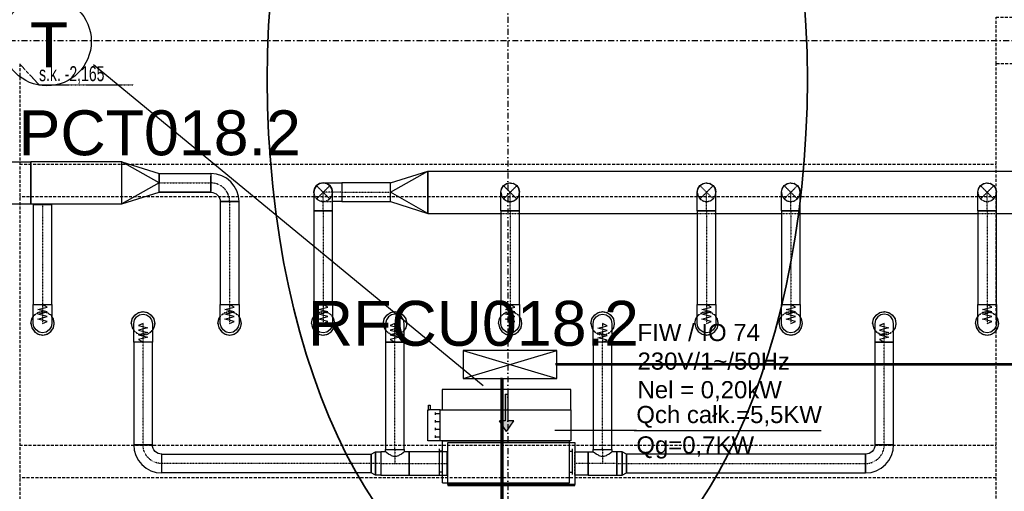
# Model space of a CAD drawing. Header units: centimetres. Extents: x -10729 to 144862, y -4437 to 43656.
# Tile 109 of 148: x 9938 to 10991, y 10518 to 11022. Entities that reach past the tile are written whole.
import ezdxf

# ---------------------------------------------------------------- set-up
doc = ezdxf.new("R2010")
doc.units = ezdxf.units.CM
doc.header["$LTSCALE"] = 0.1
for name, pattern in [('CADVENT_CENTERLINE', [9.9, 7.4, -1, 0.5, -1]), ('CADVENT_HIDDEN', [0.8, 0.25, -0.55]), ('Kondygnacja  -0_5$0$HIDDEN', [9.525, 6.35, -3.175]), ('Kondygnacja  -0_5$0$HIDDEN2', [4.7625, 3.175, -1.5875]), ('Osie rzutów$0$DASHDOT2', [12.7, 6.35, -3.175, 0, -3.175])]:
    doc.linetypes.add(name, pattern=pattern)
for name, color, linetype, lineweight in [('AU Odnośnik', 131, 'Continuous', 25), ('AU Osprzęt Siemens', 5, 'Continuous', 30), ('AU Sieć LON', 1, 'Continuous', 50), ('AU Strefa obsługiwana', 90, 'Continuous', 35), ('bgde_urządzenia', 3, 'Continuous', 30)]:
    doc.layers.add(name, color=color, linetype=linetype, lineweight=lineweight)
for name, color, linetype in [('AU Szafki Klimakonwektorów', 183, 'Continuous'), ('bgde-nawiewCEN', 7, 'Continuous'), ('bgde-nawiewDETAILS', 1, 'Continuous'), ('bgde-nawiewEXP', 1, 'Continuous'), ('bgde-nawiewHIDDEN', 1, 'Continuous'), ('bgde_opis urządzen', 6, 'Continuous'), ('Kondygnacja  -0_5$0$ARCH_KONSTR_POWYŻEJ RZUTU', 8, 'Kondygnacja  -0_5$0$HIDDEN'), ('Kondygnacja  -0_5$0$ARCH_KONSTR_POWYŻEJ RZUTU_IST', 8, 'Kondygnacja  -0_5$0$HIDDEN2'), ('Osie rzutów$0$ARCH_INFO_OSIE_IST', 8, 'Osie rzutów$0$DASHDOT2'), ('Osie rzutów$0$ARCH_INFO_OSIE_OPISY_IST', 8, 'Continuous')]:
    doc.layers.add(name, color=color, linetype=linetype)
doc.styles.add('Arial', font='ARIAL.TTF')
doc.styles.add('Kondygnacja  -0_5$0$BIKTS', font='bikromsw.shx', dxfattribs={"width": 0.8})

# ---------------------------------------------------------------- blocks, each defined once
blk = doc.blocks.new('Osie rzutów')
at = {"layer": 'Osie rzutów$0$ARCH_INFO_OSIE_IST', "ltscale": 10}
for p, q in [((10460, 12510), (10460, 4623.26)), ((4436.04, 11000), (13655, 11000))]:
    blk.add_line(p, q, dxfattribs=at)
blk = doc.blocks.new('Kondygnacja  -0_5$0$konstrukcja istniejąca -0.5')
at = {"layer": 'Kondygnacja  -0_5$0$ARCH_KONSTR_POWYŻEJ RZUTU_IST', "ltscale": 10}
for points in [[(11138, 10975), (10982, 10975), (10982, 11025), (11138, 11025), (11138, 10975)], [(9938, 10975), (9938, 9825)], [(10982, 9825), (10982, 10975)], [(9938, 10567.9), (10982, 10567.9)], [(10982, 10532.9), (9938, 10532.9)]]:
    blk.add_lwpolyline(points, dxfattribs=at)
at = {"layer": 'Kondygnacja  -0_5$0$ARCH_KONSTR_POWYŻEJ RZUTU_IST'}
blk.add_lwpolyline([(9938, 10975), (9958.7, 10952.5), (10059.8, 10952.5)], dxfattribs=at)
at = {"layer": 'Kondygnacja  -0_5$0$ARCH_KONSTR_POWYŻEJ RZUTU_IST', "ltscale": 10, "elevation": 0}
for points in [[(9938, 10867.9), (10982, 10867.9)], [(10982, 10832.9), (9938, 10832.9)]]:
    blk.add_lwpolyline(points, dxfattribs=at)
at = {"layer": 'Kondygnacja  -0_5$0$ARCH_KONSTR_POWYŻEJ RZUTU_IST', "style": 'Kondygnacja  -0_5$0$BIKTS', "width": 0.7}
blk.add_text('s.k. -2,165', height=16, dxfattribs=at).set_placement((9958.7, 10956.5))

msp = doc.modelspace()

# ---------------------------------------------------------------- hatches: boundary and pattern name
at = {"layer": 'bgde_urządzenia'}
h = msp.add_hatch(color=256, dxfattribs=at)
h.paths.add_polyline_path([(10457.085, 10605.516), (10460.085, 10605.516), (10460.085, 10593.85), (10466.275, 10593.85), (10458.585, 10582.422), (10450.895, 10593.85), (10457.085, 10593.85)])
h.paths.add_polyline_path([(10457.085, 10622.183), (10460.085, 10622.183), (10460.085, 10605.516), (10457.085, 10605.516)])

# ---------------------------------------------------------------- linework, layer by layer
at = {"layer": 'AU Odnośnik'}
msp.add_line((10016.828, 10974.464), (10433.737, 10631.531), dxfattribs=at)
at = {"layer": 'AU Osprzęt Siemens'}
msp.add_circle((9967.066, 10998.996), 47.533, dxfattribs=at)
at = {"layer": 'AU Sieć LON', "color": 1}
for p, q in [((10511.091, 10654.321), (11596.663, 10654.321)), ((10512.33, 10653.803), (11597.903, 10653.803)), ((10453.107, 10301.925), (10453.107, 10639.522)), ((10454.346, 10301.407), (10454.346, 10639.004))]:
    msp.add_line(p, q, dxfattribs=at)
at = {"layer": 'AU Strefa obsługiwana', "extrusion": (0, 0, -1)}
msp.add_ellipse((10491.482, 10958.087), major_axis=(0, 565.597), ratio=0.51058496, start_param=-1.57079633, end_param=4.71238898, dxfattribs=at)
at = {"layer": 'AU Szafki Klimakonwektorów'}
for p, q in [((10512.33, 10669.004), (10412.33, 10669.004)), ((10412.33, 10669.004), (10412.33, 10639.004)), ((10412.33, 10639.004), (10512.33, 10669.004)), ((10412.33, 10669.004), (10512.33, 10639.004)), ((10512.33, 10669.004), (10412.33, 10669.004)), ((10412.33, 10669.004), (10412.33, 10639.004)), ((10412.33, 10639.004), (10512.33, 10669.004)), ((10412.33, 10669.004), (10512.33, 10639.004)), ((10512.33, 10639.004), (10512.33, 10669.004)), ((10512.33, 10639.004), (10512.33, 10669.004)), ((10412.33, 10639.004), (10512.33, 10639.004)), ((10412.33, 10639.004), (10512.33, 10639.004))]:
    msp.add_line(p, q, dxfattribs=at)
at = {"layer": 'bgde-nawiewCEN', "linetype": 'CADVENT_CENTERLINE', "ltscale": 0.06}
for p, q in [((10087.219, 10847.809), (10142.52, 10847.809)), ((10262.52, 10817.829), (10262.52, 10837.829)), ((10282.52, 10837.829), (10262.52, 10837.829)), ((10282.52, 10837.829), (10334.588, 10837.829)), ((10462.52, 10817.829), (10462.52, 10837.829)), ((10672.52, 10817.829), (10672.52, 10837.829)), ((10762.52, 10817.829), (10762.52, 10837.829)), ((10972.52, 10817.829), (10972.52, 10837.829)), ((9962.52, 10825.309), (9962.52, 10824.909)), ((9962.52, 10824.909), (9962.52, 10717.811)), ((10162.52, 10827.809), (10162.52, 10717.811)), ((10262.52, 10817.829), (10262.52, 10717.811)), ((10462.52, 10817.829), (10462.52, 10717.811)), ((10672.52, 10817.829), (10672.52, 10717.811)), ((10762.52, 10817.829), (10762.52, 10717.811)), ((10972.52, 10817.829), (10972.52, 10717.811)), ((9962.52, 10717.811), (9962.52, 10715.942)), ((9962.52, 10715.942), (9962.52, 10710.831)), ((9962.52, 10710.831), (9962.52, 10708.051)), ((9962.52, 10708.051), (9962.52, 10705.699)), ((10162.52, 10717.811), (10162.52, 10715.942)), ((10162.52, 10715.942), (10162.52, 10710.831)), ((10162.52, 10710.831), (10162.52, 10708.051)), ((10162.52, 10708.051), (10162.52, 10705.699)), ((10262.52, 10717.811), (10262.52, 10715.942)), ((10262.52, 10715.942), (10262.52, 10710.831)), ((10262.52, 10710.831), (10262.52, 10708.051)), ((10262.52, 10708.051), (10262.52, 10705.699)), ((10462.52, 10717.811), (10462.52, 10715.942)), ((10462.52, 10715.942), (10462.52, 10710.831)), ((10462.52, 10710.831), (10462.52, 10708.051)), ((10462.52, 10708.051), (10462.52, 10705.699)), ((10672.52, 10717.811), (10672.52, 10715.942)), ((10672.52, 10715.942), (10672.52, 10710.831)), ((10672.52, 10710.831), (10672.52, 10708.051)), ((10672.52, 10708.051), (10672.52, 10705.699)), ((10762.52, 10717.811), (10762.52, 10715.942)), ((10762.52, 10715.942), (10762.52, 10710.831)), ((10762.52, 10710.831), (10762.52, 10708.051)), ((10762.52, 10708.051), (10762.52, 10705.699)), ((10972.52, 10717.811), (10972.52, 10715.942)), ((10972.52, 10715.942), (10972.52, 10710.831)), ((10972.52, 10710.831), (10972.52, 10708.051)), ((10972.52, 10708.051), (10972.52, 10705.699)), ((9962.52, 10705.699), (9962.52, 10703.737)), ((9962.52, 10703.737), (9962.52, 10702.131)), ((9962.52, 10702.131), (9962.52, 10700.846)), ((9962.52, 10700.846), (9962.52, 10699.844)), ((9962.52, 10699.844), (9962.52, 10699.091)), ((9962.52, 10699.091), (9962.52, 10698.552)), ((9962.52, 10698.552), (9962.52, 10698.191)), ((9962.52, 10698.191), (9962.52, 10697.971)), ((9962.52, 10697.971), (9962.52, 10697.859)), ((9962.52, 10697.859), (9962.52, 10697.811)), ((10069.88, 10697.764), (10069.88, 10697.811)), ((10069.88, 10697.651), (10069.88, 10697.764)), ((10069.88, 10697.432), (10069.88, 10697.651)), ((10069.88, 10697.071), (10069.88, 10697.432)), ((10069.88, 10696.531), (10069.88, 10697.071)), ((10162.52, 10705.699), (10162.52, 10703.737)), ((10162.52, 10703.737), (10162.52, 10702.131)), ((10162.52, 10702.131), (10162.52, 10700.846)), ((10162.52, 10700.846), (10162.52, 10699.844)), ((10162.52, 10699.844), (10162.52, 10699.091)), ((10162.52, 10699.091), (10162.52, 10698.552)), ((10162.52, 10698.552), (10162.52, 10698.191)), ((10162.52, 10698.191), (10162.52, 10697.971)), ((10162.52, 10697.971), (10162.52, 10697.859)), ((10162.52, 10697.859), (10162.52, 10697.811)), ((10262.52, 10705.699), (10262.52, 10703.737)), ((10262.52, 10703.737), (10262.52, 10702.131)), ((10262.52, 10702.131), (10262.52, 10700.846)), ((10262.52, 10700.846), (10262.52, 10699.844)), ((10262.52, 10699.844), (10262.52, 10699.091)), ((10262.52, 10699.091), (10262.52, 10698.552)), ((10262.52, 10698.552), (10262.52, 10698.191)), ((10262.52, 10698.191), (10262.52, 10697.971)), ((10262.52, 10697.971), (10262.52, 10697.859)), ((10262.52, 10697.859), (10262.52, 10697.811)), ((10339.303, 10697.764), (10339.303, 10697.811)), ((10339.303, 10697.651), (10339.303, 10697.764)), ((10339.303, 10697.432), (10339.303, 10697.651)), ((10339.303, 10697.071), (10339.303, 10697.432)), ((10339.303, 10696.531), (10339.303, 10697.071)), ((10462.52, 10705.699), (10462.52, 10703.737)), ((10462.52, 10703.737), (10462.52, 10702.131)), ((10462.52, 10702.131), (10462.52, 10700.846)), ((10462.52, 10700.846), (10462.52, 10699.844)), ((10462.52, 10699.844), (10462.52, 10699.091)), ((10462.52, 10699.091), (10462.52, 10698.552)), ((10462.52, 10698.552), (10462.52, 10698.191)), ((10462.52, 10698.191), (10462.52, 10697.971)), ((10462.52, 10697.971), (10462.52, 10697.859)), ((10462.52, 10697.859), (10462.52, 10697.811)), ((10561.341, 10697.811), (10561.341, 10697.764)), ((10561.341, 10697.764), (10561.341, 10697.651)), ((10561.341, 10697.651), (10561.341, 10697.432)), ((10561.341, 10697.432), (10561.341, 10697.071)), ((10561.341, 10697.071), (10561.341, 10696.531)), ((10672.52, 10705.699), (10672.52, 10703.737)), ((10672.52, 10703.737), (10672.52, 10702.131)), ((10672.52, 10702.131), (10672.52, 10700.846)), ((10672.52, 10700.846), (10672.52, 10699.844)), ((10672.52, 10699.844), (10672.52, 10699.091)), ((10672.52, 10699.091), (10672.52, 10698.552)), ((10672.52, 10698.552), (10672.52, 10698.191)), ((10672.52, 10698.191), (10672.52, 10697.971)), ((10672.52, 10697.971), (10672.52, 10697.859)), ((10672.52, 10697.859), (10672.52, 10697.811)), ((10762.52, 10705.699), (10762.52, 10703.737)), ((10762.52, 10703.737), (10762.52, 10702.131)), ((10762.52, 10702.131), (10762.52, 10700.846)), ((10762.52, 10700.846), (10762.52, 10699.844)), ((10762.52, 10699.844), (10762.52, 10699.091)), ((10762.52, 10699.091), (10762.52, 10698.552)), ((10762.52, 10698.552), (10762.52, 10698.191)), ((10762.52, 10698.191), (10762.52, 10697.971)), ((10762.52, 10697.971), (10762.52, 10697.859)), ((10762.52, 10697.859), (10762.52, 10697.811)), ((10862.52, 10697.764), (10862.52, 10697.811)), ((10862.52, 10697.651), (10862.52, 10697.764)), ((10862.52, 10697.432), (10862.52, 10697.651)), ((10862.52, 10697.071), (10862.52, 10697.432)), ((10862.52, 10696.531), (10862.52, 10697.071)), ((10972.52, 10705.699), (10972.52, 10703.737)), ((10972.52, 10703.737), (10972.52, 10702.131)), ((10972.52, 10702.131), (10972.52, 10700.846)), ((10972.52, 10700.846), (10972.52, 10699.844)), ((10972.52, 10699.844), (10972.52, 10699.091)), ((10972.52, 10699.091), (10972.52, 10698.552)), ((10972.52, 10698.552), (10972.52, 10698.191)), ((10972.52, 10698.191), (10972.52, 10697.971)), ((10972.52, 10697.971), (10972.52, 10697.859)), ((10972.52, 10697.859), (10972.52, 10697.811)), ((10069.88, 10695.779), (10069.88, 10696.531)), ((10069.88, 10694.777), (10069.88, 10695.779)), ((10069.88, 10693.491), (10069.88, 10694.777)), ((10069.88, 10691.886), (10069.88, 10693.491)), ((10069.88, 10689.924), (10069.88, 10691.886)), ((10069.88, 10687.571), (10069.88, 10689.924)), ((10069.88, 10684.792), (10069.88, 10687.571)), ((10339.303, 10695.779), (10339.303, 10696.531)), ((10339.303, 10694.777), (10339.303, 10695.779)), ((10339.303, 10693.491), (10339.303, 10694.777)), ((10339.303, 10691.886), (10339.303, 10693.491)), ((10339.303, 10689.924), (10339.303, 10691.886)), ((10339.303, 10687.571), (10339.303, 10689.924)), ((10339.303, 10684.792), (10339.303, 10687.571)), ((10561.341, 10696.531), (10561.341, 10695.779)), ((10561.341, 10695.779), (10561.341, 10694.777)), ((10561.341, 10694.777), (10561.341, 10693.491)), ((10561.341, 10693.491), (10561.341, 10691.886)), ((10561.341, 10691.886), (10561.341, 10689.924)), ((10561.341, 10689.924), (10561.341, 10687.571)), ((10561.341, 10687.571), (10561.341, 10684.792)), ((10862.52, 10695.779), (10862.52, 10696.531)), ((10862.52, 10694.777), (10862.52, 10695.779)), ((10862.52, 10693.491), (10862.52, 10694.777)), ((10862.52, 10691.886), (10862.52, 10693.491)), ((10862.52, 10689.924), (10862.52, 10691.886)), ((10862.52, 10687.571), (10862.52, 10689.924)), ((10862.52, 10684.792), (10862.52, 10687.571)), ((10069.88, 10679.681), (10069.88, 10684.792)), ((10069.88, 10677.811), (10069.88, 10679.681)), ((10069.88, 10568.134), (10069.88, 10677.811)), ((10339.303, 10679.681), (10339.303, 10684.792)), ((10339.303, 10677.811), (10339.303, 10679.681)), ((10339.303, 10563.134), (10339.303, 10677.811)), ((10561.341, 10684.792), (10561.341, 10679.681)), ((10561.341, 10679.681), (10561.341, 10677.811)), ((10561.341, 10563.134), (10561.341, 10677.811)), ((10862.52, 10679.681), (10862.52, 10684.792)), ((10862.52, 10677.811), (10862.52, 10679.681)), ((10862.52, 10568.134), (10862.52, 10677.811)), ((10339.303, 10563.134), (10339.303, 10548.134)), ((10561.341, 10563.134), (10561.341, 10548.134)), ((10313.703, 10548.134), (10089.88, 10548.134)), ((10324.003, 10548.134), (10313.703, 10548.134)), ((10324.003, 10548.134), (10339.303, 10548.134)), ((10339.303, 10548.134), (10354.603, 10548.134)), ((10354.603, 10548.134), (10395.241, 10548.134)), ((10395.641, 10548.134), (10395.241, 10548.134)), ((10531.641, 10548.134), (10532.041, 10548.134)), ((10546.041, 10548.134), (10532.041, 10548.134)), ((10561.341, 10548.134), (10546.041, 10548.134)), ((10576.641, 10548.134), (10561.341, 10548.134)), ((10576.641, 10548.134), (10586.941, 10548.134)), ((10586.941, 10548.134), (10842.52, 10548.134))]:
    msp.add_line(p, q, dxfattribs=at)
for centre, start, end in [((10142.52, 10827.809), 0, 90), ((10842.52, 10568.134), 270, 0)]:
    msp.add_arc(centre, 20, start, end, dxfattribs=at)
at = {"layer": 'bgde-nawiewCEN', "linetype": 'CADVENT_CENTERLINE', "ltscale": 0.06, "extrusion": (0, 0, -1)}
msp.add_arc((-10089.88, 10568.134), 20, 270, 0, dxfattribs=at)
at = {"layer": 'bgde-nawiewDETAILS', "linetype": 'CADVENT_HIDDEN'}
for p, q in [((10255.449, 10830.758), (10269.591, 10844.9)), ((10255.449, 10844.9), (10269.591, 10830.758)), ((10455.449, 10830.758), (10469.591, 10844.9)), ((10455.449, 10844.9), (10469.591, 10830.758)), ((10665.449, 10830.758), (10679.591, 10844.9)), ((10665.449, 10844.9), (10679.591, 10830.758)), ((10755.449, 10830.758), (10769.591, 10844.9)), ((10755.449, 10844.9), (10769.591, 10830.758)), ((10965.449, 10830.758), (10979.591, 10844.9)), ((10965.449, 10844.9), (10979.591, 10830.758))]:
    msp.add_line(p, q, dxfattribs=at)
at = {"layer": 'bgde-nawiewEXP', "linetype": 'Continuous'}
for points in [[(9902.71, 10825.309), (10047.219, 10825.309), (10047.219, 10870.309), (9949.761, 10870.309), (9949.761, 10825.309)], [(9902.71, 10825.309), (9902.71, 10870.309), (9949.761, 10870.309)], [(9949.761, 10825.309), (9949.761, 10870.309)], [(10047.219, 10825.309), (10047.219, 10870.309), (10087.219, 10857.809), (10087.219, 10847.809), (10047.219, 10870.309)], [(10087.219, 10837.809), (10087.219, 10857.809), (10142.52, 10857.809), (10142.52, 10851.636)], [(10142.52, 10837.809), (10144.471, 10837.617), (10146.347, 10837.048), (10148.076, 10836.124), (10149.591, 10834.88), (10150.835, 10833.365), (10151.759, 10831.636), (10152.328, 10829.76), (10152.52, 10827.809), (10172.52, 10827.809), (10171.944, 10833.662), (10170.237, 10839.29), (10167.464, 10844.476), (10163.733, 10849.022), (10159.187, 10852.753), (10154.001, 10855.525), (10148.373, 10857.233), (10142.52, 10857.809), (10142.52, 10847.809)], [(10334.588, 10827.829), (10334.588, 10847.829), (10374.588, 10860.329), (10374.588, 10815.329), (10334.588, 10837.829), (10374.588, 10860.329), (11777.564, 10860.329), (11777.564, 10815.329), (11672.52, 10815.329)], [(10374.588, 10815.329), (10374.588, 10860.329)], [(10142.52, 10851.636), (10142.52, 10854.88)], [(10142.52, 10847.809), (10142.52, 10851.636)], [(10142.52, 10851.636), (10142.52, 10847.809)], [(10142.52, 10847.809), (10142.52, 10843.982)], [(10142.52, 10837.809), (10142.52, 10847.809)], [(10142.52, 10843.982), (10142.52, 10847.809)], [(10262.52, 10847.829), (10282.52, 10847.829), (10282.52, 10827.829), (10272.52, 10827.829)], [(10452.657, 10838.158), (10453.097, 10841.175), (10455.095, 10844.526), (10455.384, 10844.742)], [(10453.281, 10841.655), (10455.449, 10844.9), (10458.693, 10847.067), (10458.394, 10846.867)], [(10453.281, 10841.655), (10455.449, 10844.9), (10457.984, 10846.594)], [(10455.778, 10845.036), (10458.223, 10846.858), (10462.006, 10847.815), (10462.363, 10847.763)], [(10458.693, 10847.067), (10462.52, 10847.829), (10465.511, 10847.234)], [(10458.693, 10847.067), (10462.52, 10847.829), (10466.347, 10847.067), (10465.993, 10847.138)], [(10462.849, 10847.692), (10465.867, 10847.252), (10469.218, 10845.254), (10469.434, 10844.965)], [(10466.347, 10847.067), (10469.591, 10844.9), (10471.285, 10842.365)], [(10466.347, 10847.067), (10469.591, 10844.9), (10471.759, 10841.655), (10472.52, 10837.829)], [(10469.728, 10844.571), (10471.55, 10842.126), (10472.507, 10838.343), (10472.455, 10837.986)], [(10662.647, 10838.134), (10663.115, 10841.227), (10665.132, 10844.567), (10665.39, 10844.758)], [(10663.281, 10841.655), (10665.449, 10844.9), (10668.693, 10847.067), (10668.426, 10846.889)], [(10663.281, 10841.655), (10665.449, 10844.9), (10668.05, 10846.637)], [(10665.755, 10845.026), (10668.273, 10846.882), (10672.06, 10847.818), (10672.378, 10847.77)], [(10668.693, 10847.067), (10672.52, 10847.829), (10675.588, 10847.218)], [(10668.693, 10847.067), (10672.52, 10847.829), (10676.347, 10847.067), (10676.032, 10847.13)], [(10672.826, 10847.702), (10675.918, 10847.234), (10679.259, 10845.217), (10679.45, 10844.958)], [(10676.347, 10847.067), (10679.591, 10844.9), (10681.329, 10842.299)], [(10676.347, 10847.067), (10679.591, 10844.9), (10681.759, 10841.655), (10682.52, 10837.829)], [(10679.718, 10844.594), (10681.573, 10842.076), (10682.51, 10838.288), (10682.462, 10837.97)], [(10752.625, 10838.082), (10753.152, 10841.326), (10755.203, 10844.645), (10755.403, 10844.789)], [(10753.281, 10841.655), (10755.449, 10844.9), (10758.693, 10847.067), (10758.488, 10846.93)], [(10753.281, 10841.655), (10755.449, 10844.9), (10758.182, 10846.726)], [(10755.702, 10845.004), (10758.369, 10846.926), (10762.166, 10847.822), (10762.41, 10847.783)], [(10758.693, 10847.067), (10762.52, 10847.829), (10765.744, 10847.187)], [(10758.693, 10847.067), (10762.52, 10847.829), (10766.347, 10847.067), (10766.105, 10847.116)], [(10762.773, 10847.724), (10766.018, 10847.197), (10769.337, 10845.145), (10769.481, 10844.945)], [(10766.347, 10847.067), (10769.591, 10844.9), (10771.418, 10842.167)], [(10766.347, 10847.067), (10769.591, 10844.9), (10771.759, 10841.655), (10772.52, 10837.829)], [(10769.696, 10844.647), (10771.618, 10841.98), (10772.514, 10838.182), (10772.475, 10837.939)], [(10962.631, 10838.095), (10963.143, 10841.302), (10965.186, 10844.626), (10965.4, 10844.781)], [(10963.281, 10841.655), (10965.449, 10844.9), (10968.693, 10847.067), (10968.473, 10846.92)], [(10963.281, 10841.655), (10965.449, 10844.9), (10968.149, 10846.704)], [(10965.716, 10845.01), (10968.345, 10846.915), (10972.14, 10847.821), (10972.402, 10847.78)], [(10968.693, 10847.067), (10972.52, 10847.829), (10975.705, 10847.195)], [(10968.693, 10847.067), (10972.52, 10847.829), (10976.347, 10847.067), (10976.087, 10847.119)], [(10972.787, 10847.718), (10975.993, 10847.206), (10979.318, 10845.163), (10979.473, 10844.949)], [(10976.347, 10847.067), (10979.591, 10844.9), (10981.395, 10842.2)], [(10976.347, 10847.067), (10979.591, 10844.9), (10981.759, 10841.655), (10982.52, 10837.829)], [(10979.702, 10844.633), (10981.607, 10842.004), (10982.513, 10838.209), (10982.471, 10837.947)], [(10087.219, 10837.809), (10142.52, 10837.809)], [(10142.52, 10837.809), (10087.219, 10837.809)], [(10142.52, 10840.738), (10142.52, 10843.982)], [(10142.52, 10843.982), (10142.52, 10840.738)], [(10142.52, 10840.738), (10142.52, 10838.57)], [(10142.52, 10837.809), (10142.52, 10840.738)], [(10452.52, 10817.829), (10472.52, 10817.829), (10472.52, 10837.829), (10471.759, 10841.655), (10471.559, 10841.955)], [(10452.52, 10837.829), (10453.281, 10841.655), (10453.211, 10841.302)], [(10452.52, 10817.829), (10452.52, 10837.829), (10453.115, 10840.819)], [(10662.52, 10817.829), (10682.52, 10817.829), (10682.52, 10837.829), (10681.759, 10841.655), (10681.58, 10841.923)], [(10662.52, 10837.829), (10663.281, 10841.655), (10663.219, 10841.34)], [(10662.52, 10817.829), (10662.52, 10837.829), (10663.13, 10840.896)], [(10752.52, 10817.829), (10772.52, 10817.829), (10772.52, 10837.829), (10771.759, 10841.655), (10771.622, 10841.86)], [(10752.52, 10837.829), (10753.281, 10841.655), (10753.233, 10841.414)], [(10752.52, 10817.829), (10752.52, 10837.829), (10753.162, 10841.052)], [(10962.52, 10817.829), (10982.52, 10817.829), (10982.52, 10837.829), (10981.759, 10841.655), (10981.612, 10841.876)], [(10962.52, 10837.829), (10963.281, 10841.655), (10963.23, 10841.396)], [(10962.52, 10817.829), (10962.52, 10837.829), (10963.154, 10841.013)], [(9952.52, 10824.909), (9972.52, 10824.909), (9972.52, 10825.309)], [(9952.52, 10824.909), (9952.52, 10825.309)], [(10334.588, 10827.829), (10374.588, 10815.329), (10452.52, 10815.329)], [(10472.52, 10815.329), (10662.52, 10815.329)], [(10682.52, 10815.329), (10752.52, 10815.329)], [(10772.52, 10815.329), (10962.52, 10815.329)], [(10982.52, 10815.329), (11082.52, 10815.329)], [(10057.38, 10697.811), (10058.331, 10702.595), (10061.041, 10706.65), (10065.096, 10709.36), (10069.88, 10710.311), (10074.663, 10709.36), (10078.718, 10706.65), (10081.428, 10702.595), (10082.38, 10697.811), (10081.428, 10693.028), (10079.88, 10690.71)], [(10326.803, 10697.811), (10327.754, 10702.595), (10330.464, 10706.65), (10334.519, 10709.36), (10339.303, 10710.311), (10344.086, 10709.36), (10348.141, 10706.65), (10350.851, 10702.595), (10351.803, 10697.811), (10350.851, 10693.028), (10349.303, 10690.71)], [(10548.841, 10697.811), (10549.792, 10702.595), (10552.502, 10706.65), (10556.557, 10709.36), (10561.341, 10710.311), (10566.124, 10709.36), (10570.179, 10706.65), (10572.889, 10702.595), (10573.841, 10697.811), (10572.889, 10693.028), (10571.341, 10690.71)], [(10850.02, 10697.811), (10850.972, 10702.595), (10853.681, 10706.65), (10857.737, 10709.36), (10862.52, 10710.311), (10867.304, 10709.36), (10871.359, 10706.65), (10874.069, 10702.595), (10875.02, 10697.811), (10874.069, 10693.028), (10872.52, 10690.71)], [(9950.02, 10697.811), (9950.972, 10693.028), (9953.681, 10688.973), (9957.737, 10686.263), (9962.52, 10685.311), (9967.304, 10686.263), (9971.359, 10688.973), (9974.069, 10693.028), (9975.02, 10697.811), (9974.069, 10702.595), (9972.52, 10704.913)], [(9950.02, 10697.811), (9950.972, 10702.595), (9952.52, 10704.913)], [(10057.38, 10697.811), (10058.331, 10693.028), (10059.88, 10690.71)], [(10150.02, 10697.811), (10150.972, 10693.028), (10153.681, 10688.973), (10157.737, 10686.263), (10162.52, 10685.311), (10167.304, 10686.263), (10171.359, 10688.973), (10174.069, 10693.028), (10175.02, 10697.811), (10174.069, 10702.595), (10172.52, 10704.913)], [(10150.02, 10697.811), (10150.972, 10702.595), (10152.52, 10704.913)], [(10250.02, 10697.811), (10250.972, 10693.028), (10253.681, 10688.973), (10257.737, 10686.263), (10262.52, 10685.311), (10267.304, 10686.263), (10271.359, 10688.973), (10274.069, 10693.028), (10275.02, 10697.811), (10274.069, 10702.595), (10272.52, 10704.913)], [(10250.02, 10697.811), (10250.972, 10702.595), (10252.52, 10704.913)], [(10326.803, 10697.811), (10327.754, 10693.028), (10329.303, 10690.71)], [(10450.02, 10697.811), (10450.972, 10693.028), (10453.681, 10688.973), (10457.737, 10686.263), (10462.52, 10685.311), (10467.304, 10686.263), (10471.359, 10688.973), (10474.069, 10693.028), (10475.02, 10697.811), (10474.069, 10702.595), (10472.52, 10704.913)], [(10450.02, 10697.811), (10450.972, 10702.595), (10452.52, 10704.913)], [(10548.841, 10697.811), (10549.792, 10693.028), (10551.341, 10690.71)], [(10660.02, 10697.811), (10660.972, 10693.028), (10663.681, 10688.973), (10667.737, 10686.263), (10672.52, 10685.311), (10677.304, 10686.263), (10681.359, 10688.973), (10684.069, 10693.028), (10685.02, 10697.811), (10684.069, 10702.595), (10682.52, 10704.913)], [(10660.02, 10697.811), (10660.972, 10702.595), (10662.52, 10704.913)], [(10750.02, 10697.811), (10750.972, 10693.028), (10753.681, 10688.973), (10757.737, 10686.263), (10762.52, 10685.311), (10767.304, 10686.263), (10771.359, 10688.973), (10774.069, 10693.028), (10775.02, 10697.811), (10774.069, 10702.595), (10772.52, 10704.913)], [(10750.02, 10697.811), (10750.972, 10702.595), (10752.52, 10704.913)], [(10850.02, 10697.811), (10850.972, 10693.028), (10852.52, 10690.71)], [(10960.02, 10697.811), (10960.972, 10693.028), (10963.681, 10688.973), (10967.737, 10686.263), (10972.52, 10685.311), (10977.304, 10686.263), (10981.359, 10688.973), (10984.069, 10693.028), (10985.02, 10697.811), (10984.069, 10702.595), (10982.52, 10704.913)], [(10960.02, 10697.811), (10960.972, 10702.595), (10962.52, 10704.913)], [(10329.303, 10560.634), (10329.303, 10563.134), (10349.303, 10563.134), (10349.303, 10560.634)], [(10395.241, 10535.634), (10395.241, 10560.634), (10395.641, 10560.634)], [(10531.641, 10535.634), (10532.041, 10535.634), (10532.041, 10560.634), (10531.641, 10560.634)], [(10546.041, 10535.634), (10546.041, 10560.634), (10551.341, 10560.634), (10551.341, 10563.134), (10571.341, 10563.134), (10571.341, 10560.634), (10570.579, 10559.873), (10569.94, 10559.682), (10568.412, 10558.154), (10565.766, 10556.973), (10565.167, 10556.374), (10561.341, 10555.235), (10557.514, 10556.374), (10556.915, 10556.973), (10554.27, 10558.154), (10552.741, 10559.682), (10552.102, 10559.873), (10551.341, 10560.634)], [(10546.041, 10535.634), (10576.641, 10535.634), (10576.641, 10560.634), (10571.341, 10560.634)], [(10395.241, 10535.634), (10395.641, 10535.634)]]:
    msp.add_lwpolyline(points, dxfattribs=at)
for points in [[(10047.219, 10825.309), (10087.219, 10837.809), (10087.219, 10847.809)], [(10252.52, 10817.829), (10272.52, 10817.829), (10272.52, 10837.829), (10271.759, 10841.655), (10269.591, 10844.9), (10266.347, 10847.067), (10262.52, 10847.829), (10258.693, 10847.067), (10255.449, 10844.9), (10253.281, 10841.655), (10252.52, 10837.829), (10252.52, 10821.73)], [(10252.52, 10837.829), (10253.281, 10841.655), (10255.449, 10844.9), (10258.693, 10847.067), (10262.52, 10847.829), (10266.347, 10847.067), (10269.591, 10844.9), (10271.759, 10841.655), (10272.52, 10837.829), (10271.759, 10841.655), (10269.591, 10844.9), (10266.347, 10847.067), (10262.52, 10847.829), (10258.693, 10847.067), (10255.449, 10844.9), (10253.281, 10841.655)], [(10282.52, 10827.829), (10334.588, 10827.829), (10334.588, 10847.829), (10282.52, 10847.829), (10282.52, 10828.59)], [(9952.52, 10717.811), (9972.52, 10717.811), (9972.52, 10824.909), (9952.52, 10824.909)], [(10152.52, 10717.811), (10172.52, 10717.811), (10172.52, 10827.809), (10152.52, 10827.809)], [(10252.52, 10717.811), (10272.52, 10717.811), (10272.52, 10817.829), (10252.52, 10817.829)], [(10452.52, 10717.811), (10472.52, 10717.811), (10472.52, 10817.829), (10452.52, 10817.829)], [(10662.52, 10717.811), (10682.52, 10717.811), (10682.52, 10817.829), (10662.52, 10817.829)], [(10752.52, 10717.811), (10772.52, 10717.811), (10772.52, 10817.829), (10752.52, 10817.829)], [(10962.52, 10717.811), (10982.52, 10717.811), (10982.52, 10817.829), (10962.52, 10817.829)], [(9952.52, 10697.811), (9952.52, 10717.811), (9972.52, 10717.811), (9972.52, 10697.811), (9971.759, 10693.985), (9969.591, 10690.74), (9966.347, 10688.573), (9962.52, 10687.811), (9958.693, 10688.573), (9955.449, 10690.74), (9953.281, 10693.985)], [(10059.88, 10568.134), (10079.88, 10568.134), (10079.88, 10677.811), (10059.88, 10677.811), (10059.88, 10697.811), (10060.641, 10701.638), (10062.809, 10704.883), (10066.053, 10707.05), (10069.88, 10707.811), (10073.706, 10707.05), (10076.951, 10704.883), (10079.118, 10701.638), (10079.88, 10697.811), (10079.88, 10677.811), (10059.88, 10677.811)], [(10152.52, 10697.811), (10152.52, 10717.811), (10172.52, 10717.811), (10172.52, 10697.811), (10171.759, 10693.985), (10169.591, 10690.74), (10166.347, 10688.573), (10162.52, 10687.811), (10158.693, 10688.573), (10155.449, 10690.74), (10153.281, 10693.985)], [(10252.52, 10698.552), (10252.52, 10717.811), (10272.52, 10717.811), (10272.52, 10697.811), (10271.759, 10693.985), (10269.591, 10690.74), (10266.347, 10688.573), (10262.52, 10687.811), (10258.693, 10688.573), (10255.449, 10690.74), (10253.281, 10693.985), (10252.52, 10697.811), (10252.52, 10698.191)], [(10329.303, 10677.811), (10349.303, 10677.811), (10349.303, 10697.811), (10348.541, 10701.638), (10346.374, 10704.883), (10343.129, 10707.05), (10339.303, 10707.811), (10335.476, 10707.05), (10332.231, 10704.883), (10330.064, 10701.638), (10329.303, 10697.811), (10329.303, 10679.681)], [(10452.52, 10700.846), (10452.52, 10717.811), (10472.52, 10717.811), (10472.52, 10697.811), (10471.759, 10693.985), (10469.591, 10690.74), (10466.347, 10688.573), (10462.52, 10687.811), (10458.693, 10688.573), (10455.449, 10690.74), (10453.281, 10693.985), (10452.52, 10697.811), (10452.52, 10699.844)], [(10551.341, 10677.811), (10551.341, 10697.811), (10552.102, 10701.638), (10554.27, 10704.883), (10557.514, 10707.05), (10561.341, 10707.811), (10565.167, 10707.05), (10568.412, 10704.883), (10570.579, 10701.638), (10571.341, 10697.811), (10571.341, 10677.811), (10552.102, 10677.811)], [(10662.52, 10698.191), (10662.52, 10717.811), (10682.52, 10717.811), (10682.52, 10697.811), (10681.759, 10693.985), (10679.591, 10690.74), (10676.347, 10688.573), (10672.52, 10687.811), (10668.693, 10688.573), (10665.449, 10690.74), (10663.281, 10693.985), (10662.52, 10697.811), (10662.52, 10697.971)], [(10752.52, 10698.552), (10752.52, 10717.811), (10772.52, 10717.811), (10772.52, 10697.811), (10771.759, 10693.985), (10769.591, 10690.74), (10766.347, 10688.573), (10762.52, 10687.811), (10758.693, 10688.573), (10755.449, 10690.74), (10753.281, 10693.985), (10752.52, 10697.811), (10752.52, 10698.191)], [(10852.52, 10677.811), (10872.52, 10677.811), (10872.52, 10697.811), (10871.759, 10701.638), (10869.591, 10704.883), (10866.347, 10707.05), (10862.52, 10707.811), (10858.693, 10707.05), (10855.449, 10704.883), (10853.281, 10701.638), (10852.52, 10697.811), (10852.52, 10679.681)], [(10962.52, 10698.552), (10962.52, 10717.811), (10982.52, 10717.811), (10982.52, 10697.811), (10981.759, 10693.985), (10979.591, 10690.74), (10976.347, 10688.573), (10972.52, 10687.811), (10968.693, 10688.573), (10965.449, 10690.74), (10963.281, 10693.985), (10962.52, 10697.811), (10962.52, 10698.191)], [(10329.303, 10563.134), (10349.303, 10563.134), (10349.303, 10677.811), (10329.303, 10677.811)], [(10551.341, 10563.134), (10571.341, 10563.134), (10571.341, 10677.811), (10551.341, 10677.811)], [(10852.52, 10568.134), (10872.52, 10568.134), (10872.52, 10677.811), (10852.52, 10677.811)], [(10059.88, 10568.134), (10060.456, 10562.281), (10062.163, 10556.653), (10064.936, 10551.467), (10068.666, 10546.921), (10073.213, 10543.19), (10078.399, 10540.417), (10084.027, 10538.71), (10089.88, 10538.134), (10089.88, 10558.134), (10087.929, 10558.326), (10086.053, 10558.895), (10084.324, 10559.819), (10082.809, 10561.063), (10081.565, 10562.578), (10080.641, 10564.307), (10080.072, 10566.183), (10079.88, 10568.134), (10060.641, 10568.134)], [(10313.703, 10538.134), (10313.703, 10558.134), (10318.518, 10560.634), (10318.518, 10535.634)], [(10318.518, 10535.634), (10318.518, 10560.634), (10324.003, 10560.634), (10324.003, 10535.634)], [(10324.003, 10535.634), (10354.603, 10535.634), (10354.603, 10560.634), (10349.303, 10560.634), (10348.541, 10559.873), (10347.902, 10559.682), (10346.374, 10558.154), (10343.728, 10556.973), (10343.129, 10556.374), (10339.303, 10555.235), (10335.476, 10556.374), (10334.877, 10556.973), (10332.231, 10558.154), (10330.703, 10559.682), (10330.064, 10559.873), (10329.303, 10560.634), (10324.003, 10560.634), (10324.003, 10536.585)], [(10354.603, 10535.634), (10395.241, 10535.634), (10395.241, 10560.634), (10354.603, 10560.634), (10354.603, 10536.585)], [(10395.641, 10524.634), (10531.641, 10524.634), (10531.641, 10525.634), (10395.641, 10525.634), (10395.641, 10570.634), (10531.641, 10570.634), (10531.641, 10525.634), (10395.641, 10525.634)], [(10532.041, 10535.634), (10532.041, 10560.634), (10546.041, 10560.634), (10546.041, 10535.634)], [(10576.641, 10535.634), (10582.125, 10535.634), (10582.125, 10560.634), (10576.641, 10560.634), (10576.641, 10536.585)], [(10582.125, 10535.634), (10586.941, 10538.134), (10586.941, 10558.134), (10582.125, 10560.634), (10582.125, 10536.585)], [(10842.52, 10538.134), (10848.373, 10538.71), (10854.001, 10540.417), (10859.187, 10543.19), (10863.733, 10546.921), (10867.464, 10551.467), (10870.237, 10556.653), (10871.944, 10562.281), (10872.52, 10568.134), (10852.52, 10568.134), (10852.328, 10566.183), (10851.759, 10564.307), (10850.835, 10562.578), (10849.591, 10561.063), (10848.076, 10559.819), (10846.347, 10558.895), (10844.471, 10558.326), (10842.52, 10558.134), (10842.52, 10538.895)], [(10089.88, 10538.134), (10089.88, 10558.134), (10313.703, 10558.134), (10313.703, 10538.134)], [(10586.941, 10538.134), (10842.52, 10538.134), (10842.52, 10558.134), (10586.941, 10558.134), (10586.941, 10538.895)]]:
    msp.add_lwpolyline(points, close=True, dxfattribs=at)
at = {"layer": 'bgde-nawiewEXP'}
for points in [[(9962.52, 10697.811), (9967.52, 10699.941), (9957.52, 10702.477), (9967.52, 10704.999), (9957.52, 10707.528), (9967.52, 10710.081), (9957.52, 10712.617), (9967.52, 10715.163), (9962.52, 10717.811)], [(10162.52, 10697.811), (10167.52, 10699.941), (10157.52, 10702.477), (10167.52, 10704.999), (10157.52, 10707.528), (10167.52, 10710.081), (10157.52, 10712.617), (10167.52, 10715.163), (10162.52, 10717.811)], [(10262.52, 10697.811), (10267.52, 10699.941), (10257.52, 10702.477), (10267.52, 10704.999), (10257.52, 10707.528), (10267.52, 10710.081), (10257.52, 10712.617), (10267.52, 10715.163), (10262.52, 10717.811)], [(10462.52, 10697.811), (10467.52, 10699.941), (10457.52, 10702.477), (10467.52, 10704.999), (10457.52, 10707.528), (10467.52, 10710.081), (10457.52, 10712.617), (10467.52, 10715.163), (10462.52, 10717.811)], [(10672.52, 10697.811), (10677.52, 10699.941), (10667.52, 10702.477), (10677.52, 10704.999), (10667.52, 10707.528), (10677.52, 10710.081), (10667.52, 10712.617), (10677.52, 10715.163), (10672.52, 10717.811)], [(10762.52, 10697.811), (10767.52, 10699.941), (10757.52, 10702.477), (10767.52, 10704.999), (10757.52, 10707.528), (10767.52, 10710.081), (10757.52, 10712.617), (10767.52, 10715.163), (10762.52, 10717.811)], [(10972.52, 10697.811), (10977.52, 10699.941), (10967.52, 10702.477), (10977.52, 10704.999), (10967.52, 10707.528), (10977.52, 10710.081), (10967.52, 10712.617), (10977.52, 10715.163), (10972.52, 10717.811)], [(10069.88, 10697.811), (10064.88, 10695.682), (10074.88, 10693.146), (10064.88, 10690.623), (10074.88, 10688.095), (10064.88, 10685.542), (10074.88, 10683.006), (10064.88, 10680.46), (10069.88, 10677.811)], [(10339.303, 10697.811), (10334.303, 10695.682), (10344.303, 10693.146), (10334.303, 10690.623), (10344.303, 10688.095), (10334.303, 10685.542), (10344.303, 10683.006), (10334.303, 10680.46), (10339.303, 10677.811)], [(10561.341, 10677.811), (10566.341, 10679.821), (10556.341, 10682.431), (10566.341, 10685.034), (10556.341, 10687.66), (10566.341, 10690.267), (10556.341, 10692.809), (10566.341, 10695.311), (10561.341, 10697.811)], [(10862.52, 10697.811), (10857.52, 10695.682), (10867.52, 10693.146), (10857.52, 10690.623), (10867.52, 10688.095), (10857.52, 10685.542), (10867.52, 10683.006), (10857.52, 10680.46), (10862.52, 10677.811)]]:
    msp.add_lwpolyline(points, dxfattribs=at)
at = {"layer": 'bgde-nawiewHIDDEN', "linetype": 'CADVENT_HIDDEN'}
for points in [[(9949.761, 10825.309), (9949.761, 10825.309), (9949.761, 10870.309), (9949.761, 10870.309)], [(10455.384, 10844.742), (10455.778, 10845.036)], [(10457.984, 10846.594), (10458.394, 10846.867)], [(10462.363, 10847.763), (10462.849, 10847.692)], [(10465.511, 10847.234), (10465.993, 10847.138)], [(10469.434, 10844.965), (10469.728, 10844.571)], [(10665.39, 10844.758), (10665.755, 10845.026)], [(10668.05, 10846.637), (10668.426, 10846.889)], [(10672.378, 10847.77), (10672.826, 10847.702)], [(10675.588, 10847.218), (10676.032, 10847.13)], [(10679.45, 10844.958), (10679.718, 10844.594)], [(10755.403, 10844.789), (10755.702, 10845.004)], [(10758.182, 10846.726), (10758.488, 10846.93)], [(10762.41, 10847.783), (10762.773, 10847.724)], [(10765.744, 10847.187), (10766.105, 10847.116)], [(10769.481, 10844.945), (10769.696, 10844.647)], [(10965.4, 10844.781), (10965.716, 10845.01)], [(10968.149, 10846.704), (10968.473, 10846.92)], [(10972.402, 10847.78), (10972.787, 10847.718)], [(10975.705, 10847.195), (10976.087, 10847.119)], [(10979.473, 10844.949), (10979.702, 10844.633)], [(10452.52, 10837.829), (10453.281, 10834.002), (10455.449, 10830.758), (10458.693, 10828.59), (10462.52, 10827.829), (10466.347, 10828.59), (10469.591, 10830.758), (10471.759, 10834.002), (10472.52, 10837.829)], [(10452.534, 10837.314), (10452.657, 10838.158)], [(10452.534, 10837.314), (10453.491, 10833.531), (10455.822, 10830.403), (10459.174, 10828.405), (10463.035, 10827.842), (10466.818, 10828.799), (10469.946, 10831.131), (10471.944, 10834.482), (10472.455, 10837.986)], [(10453.115, 10840.819), (10453.211, 10841.302)], [(10471.285, 10842.365), (10471.559, 10841.955)], [(10662.52, 10837.829), (10663.281, 10834.002), (10665.449, 10830.758), (10668.693, 10828.59), (10672.52, 10827.829), (10676.347, 10828.59), (10679.591, 10830.758), (10681.759, 10834.002), (10682.52, 10837.829)], [(10662.531, 10837.369), (10662.647, 10838.134)], [(10662.531, 10837.369), (10663.467, 10833.581), (10665.782, 10830.44), (10669.122, 10828.424), (10672.98, 10827.839), (10676.768, 10828.776), (10679.909, 10831.09), (10681.925, 10834.431), (10682.462, 10837.97)], [(10663.13, 10840.896), (10663.219, 10841.34)], [(10681.329, 10842.299), (10681.58, 10841.923)], [(10752.52, 10837.829), (10753.281, 10834.002), (10755.449, 10830.758), (10758.693, 10828.59), (10762.52, 10827.829), (10766.347, 10828.59), (10769.591, 10830.758), (10771.759, 10834.002), (10772.52, 10837.829)], [(10752.527, 10837.475), (10752.625, 10838.082)], [(10752.527, 10837.475), (10753.423, 10833.677), (10755.704, 10830.512), (10759.023, 10828.46), (10762.874, 10827.835), (10766.672, 10828.731), (10769.837, 10831.012), (10771.889, 10834.331), (10772.475, 10837.939)], [(10753.162, 10841.052), (10753.233, 10841.414)], [(10771.418, 10842.167), (10771.622, 10841.86)], [(10962.52, 10837.829), (10963.281, 10834.002), (10965.449, 10830.758), (10968.693, 10828.59), (10972.52, 10827.829), (10976.347, 10828.59), (10979.591, 10830.758), (10981.759, 10834.002), (10982.52, 10837.829)], [(10962.527, 10837.449), (10962.631, 10838.095)], [(10962.527, 10837.449), (10963.434, 10833.654), (10965.723, 10830.494), (10969.047, 10828.451), (10972.9, 10827.836), (10976.695, 10828.742), (10979.855, 10831.031), (10981.898, 10834.356), (10982.471, 10837.947)], [(10963.154, 10841.013), (10963.23, 10841.396)], [(10981.395, 10842.2), (10981.612, 10841.876)], [(9952.52, 10825.309), (9972.52, 10825.309)], [(10262.52, 10827.829), (10272.52, 10827.829)], [(10452.52, 10815.329), (10472.52, 10815.329)], [(10662.52, 10815.329), (10682.52, 10815.329)], [(10752.52, 10815.329), (10772.52, 10815.329)], [(10962.52, 10815.329), (10982.52, 10815.329)], [(9950.02, 10697.811), (9950.972, 10693.028), (9953.681, 10688.973), (9957.737, 10686.263), (9962.52, 10685.311), (9967.304, 10686.263), (9971.359, 10688.973), (9974.069, 10693.028), (9975.02, 10697.811), (9974.069, 10702.595), (9971.359, 10706.65), (9967.304, 10709.36), (9962.52, 10710.311), (9957.737, 10709.36), (9953.681, 10706.65), (9952.52, 10704.913)], [(9950.02, 10697.811), (9950.972, 10702.595), (9953.681, 10706.65), (9957.737, 10709.36), (9962.52, 10710.311), (9967.304, 10709.36), (9971.359, 10706.65), (9972.52, 10704.913)], [(10057.38, 10697.811), (10058.331, 10702.595), (10061.041, 10706.65), (10065.096, 10709.36), (10069.88, 10710.311), (10074.663, 10709.36), (10078.718, 10706.65), (10081.428, 10702.595), (10082.38, 10697.811), (10081.428, 10693.028), (10078.718, 10688.973), (10074.663, 10686.263), (10069.88, 10685.311), (10065.096, 10686.263), (10061.041, 10688.973), (10065.096, 10686.263), (10069.88, 10685.311), (10074.663, 10686.263), (10078.718, 10688.973), (10079.88, 10690.71)], [(10150.02, 10697.811), (10150.972, 10693.028), (10153.681, 10688.973), (10157.737, 10686.263), (10162.52, 10685.311), (10167.304, 10686.263), (10171.359, 10688.973), (10174.069, 10693.028), (10175.02, 10697.811), (10174.069, 10702.595), (10171.359, 10706.65), (10167.304, 10709.36), (10162.52, 10710.311), (10157.737, 10709.36), (10153.681, 10706.65), (10152.52, 10704.913)], [(10150.02, 10697.811), (10150.972, 10702.595), (10153.681, 10706.65), (10157.737, 10709.36), (10162.52, 10710.311), (10167.304, 10709.36), (10171.359, 10706.65), (10172.52, 10704.913)], [(10250.02, 10697.811), (10250.972, 10693.028), (10253.681, 10688.973), (10257.737, 10686.263), (10262.52, 10685.311), (10267.304, 10686.263), (10271.359, 10688.973), (10274.069, 10693.028), (10275.02, 10697.811), (10274.069, 10702.595), (10271.359, 10706.65), (10267.304, 10709.36), (10262.52, 10710.311), (10257.737, 10709.36), (10253.681, 10706.65), (10252.52, 10704.913)], [(10250.02, 10697.811), (10250.972, 10702.595), (10253.681, 10706.65), (10257.737, 10709.36), (10262.52, 10710.311), (10267.304, 10709.36), (10271.359, 10706.65), (10272.52, 10704.913)], [(10326.803, 10697.811), (10327.754, 10702.595), (10330.464, 10706.65), (10334.519, 10709.36), (10339.303, 10710.311), (10344.086, 10709.36), (10348.141, 10706.65), (10350.851, 10702.595), (10351.803, 10697.811), (10350.851, 10693.028), (10348.141, 10688.973), (10344.086, 10686.263), (10339.303, 10685.311), (10334.519, 10686.263), (10330.464, 10688.973), (10334.519, 10686.263), (10339.303, 10685.311), (10344.086, 10686.263), (10348.141, 10688.973), (10349.303, 10690.71)], [(10450.02, 10697.811), (10450.972, 10693.028), (10453.681, 10688.973), (10457.737, 10686.263), (10462.52, 10685.311), (10467.304, 10686.263), (10471.359, 10688.973), (10474.069, 10693.028), (10475.02, 10697.811), (10474.069, 10702.595), (10471.359, 10706.65), (10467.304, 10709.36), (10462.52, 10710.311), (10457.737, 10709.36), (10453.681, 10706.65), (10452.52, 10704.913)], [(10450.02, 10697.811), (10450.972, 10702.595), (10453.681, 10706.65), (10457.737, 10709.36), (10462.52, 10710.311), (10467.304, 10709.36), (10471.359, 10706.65), (10472.52, 10704.913)], [(10548.841, 10697.811), (10549.792, 10702.595), (10552.502, 10706.65), (10556.557, 10709.36), (10561.341, 10710.311), (10566.124, 10709.36), (10570.179, 10706.65), (10572.889, 10702.595), (10573.841, 10697.811), (10572.889, 10693.028), (10570.179, 10688.973), (10566.124, 10686.263), (10561.341, 10685.311), (10556.557, 10686.263), (10552.502, 10688.973), (10556.557, 10686.263), (10561.341, 10685.311), (10566.124, 10686.263), (10570.179, 10688.973), (10571.341, 10690.71)], [(10660.02, 10697.811), (10660.972, 10693.028), (10663.681, 10688.973), (10667.737, 10686.263), (10672.52, 10685.311), (10677.304, 10686.263), (10681.359, 10688.973), (10684.069, 10693.028), (10685.02, 10697.811), (10684.069, 10702.595), (10681.359, 10706.65), (10677.304, 10709.36), (10672.52, 10710.311), (10667.737, 10709.36), (10663.681, 10706.65), (10662.52, 10704.913)], [(10660.02, 10697.811), (10660.972, 10702.595), (10663.681, 10706.65), (10667.737, 10709.36), (10672.52, 10710.311), (10677.304, 10709.36), (10681.359, 10706.65), (10682.52, 10704.913)], [(10750.02, 10697.811), (10750.972, 10693.028), (10753.681, 10688.973), (10757.737, 10686.263), (10762.52, 10685.311), (10767.304, 10686.263), (10771.359, 10688.973), (10774.069, 10693.028), (10775.02, 10697.811), (10774.069, 10702.595), (10771.359, 10706.65), (10767.304, 10709.36), (10762.52, 10710.311), (10757.737, 10709.36), (10753.681, 10706.65), (10752.52, 10704.913)], [(10750.02, 10697.811), (10750.972, 10702.595), (10753.681, 10706.65), (10757.737, 10709.36), (10762.52, 10710.311), (10767.304, 10709.36), (10771.359, 10706.65), (10772.52, 10704.913)], [(10850.02, 10697.811), (10850.972, 10702.595), (10853.681, 10706.65), (10857.737, 10709.36), (10862.52, 10710.311), (10867.304, 10709.36), (10871.359, 10706.65), (10874.069, 10702.595), (10875.02, 10697.811), (10874.069, 10693.028), (10871.359, 10688.973), (10867.304, 10686.263), (10862.52, 10685.311), (10857.737, 10686.263), (10853.681, 10688.973), (10857.737, 10686.263), (10862.52, 10685.311), (10867.304, 10686.263), (10871.359, 10688.973), (10872.52, 10690.71)], [(10960.02, 10697.811), (10960.972, 10693.028), (10963.681, 10688.973), (10967.737, 10686.263), (10972.52, 10685.311), (10977.304, 10686.263), (10981.359, 10688.973), (10984.069, 10693.028), (10985.02, 10697.811), (10984.069, 10702.595), (10981.359, 10706.65), (10977.304, 10709.36), (10972.52, 10710.311), (10967.737, 10709.36), (10963.681, 10706.65), (10962.52, 10704.913)], [(10960.02, 10697.811), (10960.972, 10702.595), (10963.681, 10706.65), (10967.737, 10709.36), (10972.52, 10710.311), (10977.304, 10709.36), (10981.359, 10706.65), (10982.52, 10704.913)], [(10057.38, 10697.811), (10058.331, 10693.028), (10061.041, 10688.973), (10059.88, 10690.71)], [(10326.803, 10697.811), (10327.754, 10693.028), (10330.464, 10688.973), (10329.303, 10690.71)], [(10548.841, 10697.811), (10549.792, 10693.028), (10552.502, 10688.973), (10551.341, 10690.71)], [(10850.02, 10697.811), (10850.972, 10693.028), (10853.681, 10688.973), (10852.52, 10690.71)], [(10395.641, 10535.634), (10395.641, 10560.634)], [(10531.641, 10535.634), (10531.641, 10560.634)]]:
    msp.add_lwpolyline(points, dxfattribs=at)
msp.add_lwpolyline([(10252.52, 10837.829), (10253.281, 10834.002), (10255.449, 10830.758), (10258.693, 10828.59), (10262.52, 10827.829), (10266.347, 10828.59), (10269.591, 10830.758), (10271.759, 10834.002), (10272.52, 10837.829), (10271.759, 10834.002), (10269.591, 10830.758), (10266.347, 10828.59), (10262.52, 10827.829), (10258.693, 10828.59), (10255.449, 10830.758), (10253.281, 10834.002)], close=True, dxfattribs=at)
at = {"layer": 'bgde_opis urządzen'}
for p, q in [((10597.395, 10583.346), (10510.185, 10583.346, -170.95)), ((10595.007, 10583.346), (10794.895, 10583.346))]:
    msp.add_line(p, q, dxfattribs=at)
at = {"layer": 'bgde_urządzenia'}
for p, q in [((10389.685, 10627.016, -170.95), (10389.685, 10605.516, -170.95)), ((10527.485, 10627.016, -170.95), (10389.685, 10627.016, -170.95)), ((10527.485, 10605.516, -170.95), (10527.485, 10627.016, -170.95)), ((10457.085, 10622.183, -170.95), (10457.085, 10593.85, -170.95)), ((10457.085, 10622.183, -170.95), (10460.085, 10622.183, -170.95)), ((10460.085, 10622.183, -170.95), (10460.085, 10593.85, -170.95)), ((10387.485, 10605.516, -170.95), (10374.485, 10605.516, -170.95)), ((10374.485, 10572.516, -170.95), (10374.485, 10605.516, -170.95)), ((10374.485, 10605.516, -170.95), (10375.985, 10605.516, -170.95)), ((10374.985, 10605.516, -170.95), (10374.985, 10610.516, -170.95)), ((10374.985, 10610.516, -170.95), (10376.985, 10610.516, -170.95)), ((10376.985, 10610.516, -170.95), (10376.985, 10605.516, -170.95)), ((10382.285, 10602.641, -170.95), (10382.285, 10600.141, -170.95)), ((10387.485, 10572.516, -170.95), (10387.485, 10605.516, -170.95)), ((10387.485, 10605.516, -170.95), (10389.685, 10605.516, -170.95)), ((10389.685, 10605.516, -170.95), (10527.485, 10605.516, -170.95)), ((10527.485, 10605.516, -170.95), (10527.485, 10572.516, -170.95)), ((10382.285, 10601.391, -170.95), (10387.485, 10601.391, -170.95)), ((10382.285, 10594.391, -170.95), (10382.285, 10591.891, -170.95)), ((10382.285, 10593.141, -170.95), (10387.485, 10593.141, -170.95)), ((10458.585, 10582.422, -170.95), (10450.895, 10593.85, -170.95)), ((10457.085, 10593.85, -170.95), (10450.895, 10593.85, -170.95)), ((10458.585, 10582.422, -170.95), (10466.275, 10593.85, -170.95)), ((10466.275, 10593.85, -170.95), (10460.085, 10593.85, -170.95)), ((10382.285, 10586.141, -170.95), (10382.285, 10583.641, -170.95)), ((10382.285, 10584.891, -170.95), (10387.485, 10584.891, -170.95)), ((10387.485, 10572.516, -170.95), (10374.485, 10572.516, -170.95)), ((10382.285, 10577.891, -170.95), (10382.285, 10575.391, -170.95)), ((10382.285, 10576.641, -170.95), (10387.485, 10576.641, -170.95)), ((10527.485, 10572.516, -170.95), (10387.485, 10572.516, -170.95)), ((10389.985, 10527.516, -170.95), (10389.985, 10572.516, -170.95)), ((10389.985, 10572.516, -170.95), (10525.985, 10572.516, -170.95)), ((10525.985, 10527.516, -170.95), (10525.985, 10572.516, -170.95)), ((10386.985, 10536.266, -170.95), (10386.985, 10563.766, -170.95)), ((10389.985, 10561.266, -170.95), (10386.985, 10561.266, -170.95)), ((10525.985, 10561.266, -170.95), (10528.985, 10561.266, -170.95)), ((10528.985, 10536.266, -170.95), (10528.985, 10563.766, -170.95)), ((10389.985, 10538.766, -170.95), (10386.985, 10538.766, -170.95)), ((10525.985, 10538.766, -170.95), (10528.985, 10538.766, -170.95)), ((10389.985, 10527.516, -170.95), (10525.985, 10527.516, -170.95))]:
    msp.add_line(p, q, dxfattribs=at)

# ---------------------------------------------------------------- block references
at = {"layer": 'Kondygnacja  -0_5$0$ARCH_KONSTR_POWYŻEJ RZUTU'}
msp.add_blockref('Kondygnacja  -0_5$0$konstrukcja istniejąca -0.5', (0, 0), dxfattribs=at)
at = {"layer": 'Osie rzutów$0$ARCH_INFO_OSIE_OPISY_IST'}
msp.add_blockref('Osie rzutów', (0, 0), dxfattribs=at)

# ---------------------------------------------------------------- texts
at = {"layer": 'AU Osprzęt Siemens', "char_height": 48, "width": 1074.22285, "attachment_point": 1, "style": 'Arial'}
for s, insert in [('T', (9948.916, 11019.252)), ('PCT018.2', (9936.791, 10925.331))]:
    msp.add_mtext(s, dxfattribs=dict(at, insert=insert))
at = {"layer": 'AU Szafki Klimakonwektorów', "insert": (10246.126, 10721.865), "char_height": 48, "width": 1074.22285, "attachment_point": 1, "style": 'Arial'}
msp.add_mtext('RFCU018.2', dxfattribs=at)
at = {"layer": 'bgde_opis urządzen', "char_height": 18.326, "width": 421.7149, "attachment_point": 1, "style": 'Arial'}
for s, insert in [('FIW / IO 74\\P230V/1~/50Hz\\PNel = 0,20kW', (10598.665, 10697.229, 2308.732)), ('Qch całk.=5,5KW', (10597.395, 10609.629, 1120.623)), ('Qg=0,7KW', (10597.395, 10577.15, 1120.623))]:
    msp.add_mtext(s, dxfattribs=dict(at, insert=insert))

doc.saveas('drawing.dxf')
